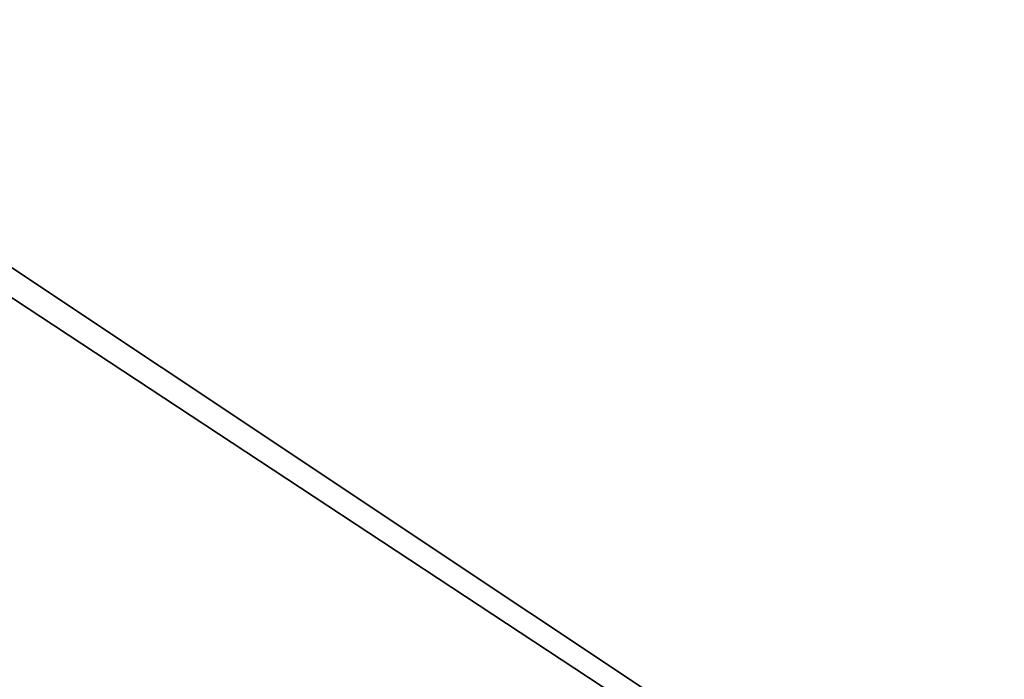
# Model space of a CAD drawing. Header units: inches. Extents: x -35 to 294, y -42 to 136.
# Tile 246 of 256: x 212 to 234, y 92 to 106. Entities that reach past the tile are written whole.
import ezdxf

# ---------------------------------------------------------------- set-up
doc = ezdxf.new("R2010")
doc.units = ezdxf.units.IN
doc.header["$MEASUREMENT"] = 0
doc.layers.get('0').update_dxf_attribs({"true_color": 0x565656})
doc.layers.add('CET Default', color=7, linetype='Continuous')
doc.layers.add('RUG', color=7, linetype='Continuous', true_color=0xa9a196)

# ---------------------------------------------------------------- blocks, each defined once
blk = doc.blocks.new('*C27')
at = {"linetype": 'Continuous'}
mesh = blk.add_polyface(dxfattribs=at)
corners = [(-33.122, -51.657), (34.261, -51.657), (34.261, 50.607), (-33.122, 50.607)]
mesh.append_faces([[corners[k] for k in face] for face in [(0, 2, 3, 0)]], dxfattribs={"vtx0": -1, "vtx3": -1})
mesh.append_faces([[corners[k] for k in face] for face in [(0, 1, 2, 0)]], dxfattribs={"vtx2": -1})
blk = doc.blocks.new('*C15')
at = {"layer": 'RUG', "linetype": 'Continuous'}
mesh = blk.add_polyface(dxfattribs=at)
corners = [(36.986, 53.273), (-35.014, 53.273), (-35.014, 53.273, 0.12), (36.986, 53.273, 0.12), (-35.014, -54.727), (-35.014, -54.727, 0.12), (36.986, -54.727), (36.986, -54.727, 0.12)]
mesh.append_faces([[corners[k] for k in face] for face in [(0, 2, 3, 0), (1, 5, 2, 1), (4, 0, 6, 4), (5, 3, 2, 5), (4, 7, 5, 4), (6, 3, 7, 6)]], dxfattribs={"vtx0": -1, "vtx3": -1})
mesh.append_faces([[corners[k] for k in face] for face in [(0, 1, 2, 0), (1, 4, 5, 1), (4, 1, 0, 4), (5, 7, 3, 5), (4, 6, 7, 4), (6, 0, 3, 6)]], dxfattribs={"vtx2": -1})
blk = doc.blocks.new('*C25')
at = {"layer": 'CET Default', "linetype": 'Continuous', "rotation": 89.99999999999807}
for name in ['*C15', '*C27']:
    blk.add_blockref(name, (226.703, 89.284, 0), dxfattribs=at)

msp = doc.modelspace()

# ---------------------------------------------------------------- block references
at = {"layer": 'CET Default', "linetype": 'Continuous'}
msp.add_blockref('*C25', (0, 0), dxfattribs=at)

doc.saveas('drawing.dxf')
